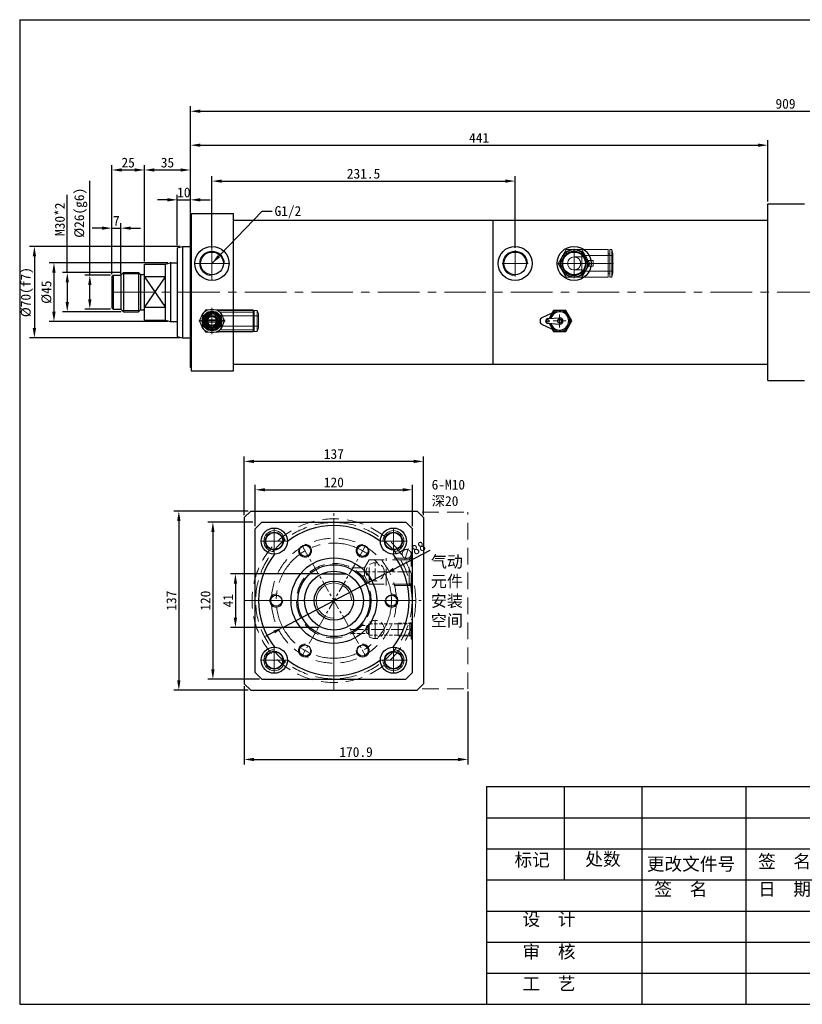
# Model space of a CAD drawing. Header units: millimetres. Extents: x 22960 to 25383, y 4541 to 5301.
# Tile 5 of 6: x 24274 to 24871, y 4541 to 5294. Entities that reach past the tile are written whole.
import ezdxf

# ---------------------------------------------------------------- set-up
doc = ezdxf.new("R2010")
doc.units = ezdxf.units.MM
doc.header["$MEASUREMENT"] = 0
doc.linetypes.add('CENTER', pattern=[50.8, 31.75, -6.35, 6.35, -6.35])
doc.linetypes.add('DASHED', pattern=[19.05, 12.7, -6.35])
doc.layers.get('Defpoints').update_dxf_attribs({"lineweight": 25})
for name, color, linetype, lineweight in [('图层1', 7, 'Continuous', 25), ('图层2', 3, 'CENTER', 13), ('图层3', 2, 'Continuous', 13), ('图层4', 1, 'Continuous', 30), ('图层5', 5, 'DASHED', 13), ('图层7', 4, 'Continuous', 13)]:
    doc.layers.add(name, color=color, linetype=linetype, lineweight=lineweight)
doc.dimstyles.new('ISO-25', dxfattribs={"dimscale": 2, "dimtxt": 2.5, "dimasz": 2.5, "dimexe": 1.25, "dimexo": 0.625, "dimtad": 1, "dimtxsty": 'Standard', "dimcen": 2.5, "dimadec": 0, "dimazin": 0, "dimtfac": 1, "dimtmove": 0, "dimatfit": 3, "dimfxl": 1, "dimarcsym": 0})

# ---------------------------------------------------------------- blocks, each defined once
blk = doc.blocks.new('*D2121')
at = {"layer": 'Defpoints', "color": 0}
for p in [(24388.75, 5107.91), (24299.83, 5062.91), (24388.75, 5062.91)]:
    blk.add_point(p, dxfattribs=at)
at = {"layer": '图层3', "color": 0, "lineweight": -2}
for p, q in [((24386.87, 5107.91), (24296.08, 5107.91)), ((24299.83, 5100.41), (24299.83, 5070.41)), ((24386.87, 5062.91), (24296.08, 5062.91))]:
    blk.add_line(p, q, dxfattribs=at)
at = {"layer": '图层3', "color": 0}
for points in [[(24301.08, 5100.41), (24298.58, 5100.41), (24299.83, 5107.91)], [(24298.58, 5070.41), (24301.08, 5070.41), (24299.83, 5062.91)]]:
    blk.add_solid(points, dxfattribs=at)
at = {"layer": '图层3', "color": 0, "insert": (24294.2, 5085.41), "char_height": 7.5, "attachment_point": 5, "rotation": 90}
blk.add_mtext('%%c45', dxfattribs=at)
blk = doc.blocks.new('*D2122')
at = {"layer": 'Defpoints', "color": 0}
for p in [(24398.02, 5120.41), (24284.9, 5050.41), (24398.02, 5050.41)]:
    blk.add_point(p, dxfattribs=at)
at = {"layer": '图层3', "color": 0, "lineweight": -2}
for p, q in [((24396.14, 5120.41), (24281.15, 5120.41)), ((24284.9, 5112.91), (24284.9, 5057.91)), ((24396.14, 5050.41), (24281.15, 5050.41))]:
    blk.add_line(p, q, dxfattribs=at)
at = {"layer": '图层3', "color": 0}
for points in [[(24286.15, 5112.91), (24283.65, 5112.91), (24284.9, 5120.41)], [(24283.65, 5057.91), (24286.15, 5057.91), (24284.9, 5050.41)]]:
    blk.add_solid(points, dxfattribs=at)
at = {"layer": '图层3', "color": 0, "insert": (24279.28, 5085.41), "char_height": 7.5, "attachment_point": 5, "rotation": 90}
blk.add_mtext('%%c70(f7)', dxfattribs=at)
blk = doc.blocks.new('*D2123')
at = {"layer": 'Defpoints', "color": 0}
for p in [(24353.02, 5100.41), (24310.01, 5070.41), (24353.02, 5070.41)]:
    blk.add_point(p, dxfattribs=at)
at = {"layer": '图层3', "color": 0, "lineweight": -2}
for p, q in [((24310.01, 5100.41), (24310.01, 5159.86)), ((24351.14, 5100.41), (24306.26, 5100.41)), ((24310.01, 5092.91), (24310.01, 5077.91)), ((24351.14, 5070.41), (24306.26, 5070.41))]:
    blk.add_line(p, q, dxfattribs=at)
at = {"layer": '图层3', "color": 0}
for points in [[(24311.26, 5092.91), (24308.76, 5092.91), (24310.01, 5100.41)], [(24308.76, 5077.91), (24311.26, 5077.91), (24310.01, 5070.41)]]:
    blk.add_solid(points, dxfattribs=at)
at = {"layer": '图层3', "color": 0, "insert": (24304.38, 5141.11), "char_height": 7.5, "attachment_point": 5, "rotation": 90}
blk.add_mtext('M30*2', dxfattribs=at)
blk = doc.blocks.new('*D2124')
at = {"layer": 'Defpoints', "color": 0}
for p in [(24369.02, 5178.78), (24369.02, 5106.91), (24344.02, 5097.41)]:
    blk.add_point(p, dxfattribs=at)
at = {"layer": '图层3', "color": 0, "lineweight": -2}
for p, q in [((24344.02, 5099.28), (24344.02, 5182.53)), ((24351.52, 5178.78), (24361.52, 5178.78)), ((24369.02, 5108.78), (24369.02, 5182.53))]:
    blk.add_line(p, q, dxfattribs=at)
at = {"layer": '图层3', "color": 0}
for points in [[(24351.52, 5180.03), (24351.52, 5177.53), (24344.02, 5178.78)], [(24361.52, 5177.53), (24361.52, 5180.03), (24369.02, 5178.78)]]:
    blk.add_solid(points, dxfattribs=at)
at = {"layer": '图层3', "color": 0, "insert": (24356.52, 5184.4), "char_height": 7.5, "attachment_point": 5}
blk.add_mtext('25', dxfattribs=at)
blk = doc.blocks.new('*D2125')
at = {"layer": 'Defpoints', "color": 0}
for p in [(24404.02, 5178.78), (24369.02, 5106.91), (24404.02, 5106.91)]:
    blk.add_point(p, dxfattribs=at)
at = {"layer": '图层3', "color": 0, "lineweight": -2}
for p, q in [((24369.02, 5108.78), (24369.02, 5182.53)), ((24376.52, 5178.78), (24396.52, 5178.78)), ((24404.02, 5108.78), (24404.02, 5182.53))]:
    blk.add_line(p, q, dxfattribs=at)
at = {"layer": '图层3', "color": 0}
for points in [[(24376.52, 5180.03), (24376.52, 5177.53), (24369.02, 5178.78)], [(24396.52, 5177.53), (24396.52, 5180.03), (24404.02, 5178.78)]]:
    blk.add_solid(points, dxfattribs=at)
at = {"layer": '图层3', "color": 0, "insert": (24386.52, 5184.4), "char_height": 7.5, "attachment_point": 5}
blk.add_mtext('35', dxfattribs=at)
blk = doc.blocks.new('*D2126')
at = {"layer": 'Defpoints', "color": 0}
for p in [(24404.02, 5155.97), (24394.02, 5119.33), (24404.02, 5120.41)]:
    blk.add_point(p, dxfattribs=at)
at = {"layer": '图层3', "color": 0, "lineweight": -2}
for p, q in [((24386.52, 5155.97), (24379.02, 5155.97)), ((24394.02, 5121.21), (24394.02, 5159.72)), ((24394.02, 5155.97), (24404.02, 5155.97)), ((24404.02, 5122.28), (24404.02, 5159.72)), ((24411.52, 5155.97), (24419.02, 5155.97))]:
    blk.add_line(p, q, dxfattribs=at)
at = {"layer": '图层3', "color": 0}
for points in [[(24386.52, 5154.72), (24386.52, 5157.22), (24394.02, 5155.97)], [(24411.52, 5157.22), (24411.52, 5154.72), (24404.02, 5155.97)]]:
    blk.add_solid(points, dxfattribs=at)
at = {"layer": '图层3', "color": 0, "insert": (24399.02, 5161.59), "char_height": 7.5, "attachment_point": 5}
blk.add_mtext('10', dxfattribs=at)
blk = doc.blocks.new('*D2127')
at = {"layer": 'Defpoints', "color": 0}
for p in [(25313.02, 5223.7), (24404.02, 5155.97), (25313.02, 5152.91)]:
    blk.add_point(p, dxfattribs=at)
at = {"layer": '图层3', "color": 0, "lineweight": -2}
for p, q in [((24404.02, 5157.84), (24404.02, 5227.45)), ((24411.52, 5223.7), (25305.52, 5223.7)), ((25313.02, 5154.78), (25313.02, 5227.45))]:
    blk.add_line(p, q, dxfattribs=at)
at = {"layer": '图层3', "color": 0}
for points in [[(24411.52, 5224.95), (24411.52, 5222.45), (24404.02, 5223.7)], [(25305.52, 5222.45), (25305.52, 5224.95), (25313.02, 5223.7)]]:
    blk.add_solid(points, dxfattribs=at)
at = {"layer": '图层3', "color": 0, "insert": (24858.52, 5229.33), "char_height": 7.5, "attachment_point": 5}
blk.add_mtext('909', dxfattribs=at)
blk = doc.blocks.new('*D2128')
at = {"layer": 'Defpoints', "color": 0}
for p in [(24652.02, 5170.29), (24420.52, 5117.41), (24652.02, 5117.41)]:
    blk.add_point(p, dxfattribs=at)
at = {"layer": '图层3', "color": 0, "lineweight": -2}
for p, q in [((24420.52, 5119.28), (24420.52, 5174.04)), ((24428.02, 5170.29), (24644.52, 5170.29)), ((24652.02, 5119.28), (24652.02, 5174.04))]:
    blk.add_line(p, q, dxfattribs=at)
at = {"layer": '图层3', "color": 0}
for points in [[(24428.02, 5171.54), (24428.02, 5169.04), (24420.52, 5170.29)], [(24644.52, 5169.04), (24644.52, 5171.54), (24652.02, 5170.29)]]:
    blk.add_solid(points, dxfattribs=at)
at = {"layer": '图层3', "color": 0, "insert": (24536.27, 5175.92), "char_height": 7.5, "attachment_point": 5}
blk.add_mtext('231.5', dxfattribs=at)
blk = doc.blocks.new('*D2129')
at = {"layer": 'Defpoints', "color": 0}
for p in [(24845.02, 5197.73), (24404.02, 5155.97), (24845.02, 5152.91)]:
    blk.add_point(p, dxfattribs=at)
at = {"layer": '图层3', "color": 0, "lineweight": -2}
for p, q in [((24404.02, 5157.84), (24404.02, 5201.48)), ((24845.02, 5154.78), (24845.02, 5201.48)), ((24411.52, 5197.73), (24837.52, 5197.73))]:
    blk.add_line(p, q, dxfattribs=at)
at = {"layer": '图层3', "color": 0}
for points in [[(24411.52, 5198.98), (24411.52, 5196.48), (24404.02, 5197.73)], [(24837.52, 5196.48), (24837.52, 5198.98), (24845.02, 5197.73)]]:
    blk.add_solid(points, dxfattribs=at)
at = {"layer": '图层3', "color": 0, "insert": (24624.52, 5203.35), "char_height": 7.5, "attachment_point": 5}
blk.add_mtext('441', dxfattribs=at)
blk = doc.blocks.new('*D2130')
at = {"layer": 'Defpoints', "color": 0}
for p in [(24327.21, 5098.41), (24345.02, 5098.41), (24345.02, 5072.41)]:
    blk.add_point(p, dxfattribs=at)
at = {"layer": '图层3', "color": 0, "lineweight": -2}
for p, q in [((24327.21, 5098.41), (24327.21, 5170.45)), ((24343.14, 5098.41), (24323.46, 5098.41)), ((24327.21, 5079.91), (24327.21, 5090.91)), ((24343.14, 5072.41), (24323.46, 5072.41))]:
    blk.add_line(p, q, dxfattribs=at)
at = {"layer": '图层3', "color": 0}
for points in [[(24328.46, 5090.91), (24325.96, 5090.91), (24327.21, 5098.41)], [(24325.96, 5079.91), (24328.46, 5079.91), (24327.21, 5072.41)]]:
    blk.add_solid(points, dxfattribs=at)
at = {"layer": '图层3', "color": 0, "insert": (24320.34, 5146.08), "char_height": 7.5, "attachment_point": 5, "rotation": 90}
blk.add_mtext('%%c26(g6)', dxfattribs=at)
blk = doc.blocks.new('*D2131')
at = {"layer": 'Defpoints', "color": 0}
for p in [(24351.02, 5134.34), (24344.02, 5097.41), (24351.02, 5097.41)]:
    blk.add_point(p, dxfattribs=at)
at = {"layer": '图层3', "color": 0, "lineweight": -2}
for p, q in [((24336.52, 5134.34), (24329.02, 5134.34)), ((24344.02, 5099.28), (24344.02, 5138.09)), ((24344.02, 5134.34), (24351.02, 5134.34)), ((24351.02, 5099.28), (24351.02, 5138.09)), ((24358.52, 5134.34), (24366.02, 5134.34))]:
    blk.add_line(p, q, dxfattribs=at)
at = {"layer": '图层3', "color": 0}
for points in [[(24336.52, 5133.09), (24336.52, 5135.59), (24344.02, 5134.34)], [(24358.52, 5135.59), (24358.52, 5133.09), (24351.02, 5134.34)]]:
    blk.add_solid(points, dxfattribs=at)
at = {"layer": '图层3', "color": 0, "insert": (24347.52, 5139.97), "char_height": 7.5, "attachment_point": 5}
blk.add_mtext('7', dxfattribs=at)
blk = doc.blocks.new('*D2132')
at = {"layer": 'Defpoints', "color": 0}
for p in [(24552.56, 4870.12), (24474.64, 4829.23)]:
    blk.add_point(p, dxfattribs=at)
at = {"layer": '图层3', "color": 0, "lineweight": -2}
for p, q in [((24586.87, 4888.13), (24559.2, 4873.61)), ((24474.64, 4829.23), (24552.56, 4870.12)), ((24468, 4825.74), (24461.36, 4822.26))]:
    blk.add_line(p, q, dxfattribs=at)
at = {"layer": '图层3', "color": 0}
for points in [[(24558.62, 4874.71), (24559.78, 4872.5), (24552.56, 4870.12)], [(24468.58, 4824.63), (24467.42, 4826.85), (24474.64, 4829.23)]]:
    blk.add_solid(points, dxfattribs=at)
at = {"layer": '图层3', "color": 0, "insert": (24573.74, 4887.59), "char_height": 7.5, "attachment_point": 5, "rotation": 27.69223}
blk.add_mtext('∅88', dxfattribs=at)
blk = doc.blocks.new('*D2133')
at = {"layer": 'Defpoints', "color": 0}
for p in [(24504.33, 4870.17), (24438.41, 4829.17), (24504.33, 4829.17)]:
    blk.add_point(p, dxfattribs=at)
at = {"layer": '图层3', "color": 0, "lineweight": -2}
for p, q in [((24502.45, 4870.17), (24434.66, 4870.17)), ((24438.41, 4862.67), (24438.41, 4836.67)), ((24502.45, 4829.17), (24434.66, 4829.17))]:
    blk.add_line(p, q, dxfattribs=at)
at = {"layer": '图层3', "color": 0}
for points in [[(24439.66, 4862.67), (24437.16, 4862.67), (24438.41, 4870.17)], [(24437.16, 4836.67), (24439.66, 4836.67), (24438.41, 4829.17)]]:
    blk.add_solid(points, dxfattribs=at)
at = {"layer": '图层3', "color": 0, "insert": (24432.79, 4849.67), "char_height": 7.5, "attachment_point": 5, "rotation": 90}
blk.add_mtext('41', dxfattribs=at)
blk = doc.blocks.new('*D2134')
at = {"layer": 'Defpoints', "color": 0}
for p in [(24453.6, 4909.67), (24421.21, 4789.67), (24458.6, 4789.67)]:
    blk.add_point(p, dxfattribs=at)
at = {"layer": '图层3', "color": 0, "lineweight": -2}
for p, q in [((24451.72, 4909.67), (24417.46, 4909.67)), ((24421.21, 4902.17), (24421.21, 4797.17)), ((24456.72, 4789.67), (24417.46, 4789.67))]:
    blk.add_line(p, q, dxfattribs=at)
at = {"layer": '图层3', "color": 0}
for points in [[(24422.46, 4902.17), (24419.96, 4902.17), (24421.21, 4909.67)], [(24419.96, 4797.17), (24422.46, 4797.17), (24421.21, 4789.67)]]:
    blk.add_solid(points, dxfattribs=at)
at = {"layer": '图层3', "color": 0, "insert": (24415.58, 4849.67), "char_height": 7.5, "attachment_point": 5, "rotation": 90}
blk.add_mtext('120', dxfattribs=at)
blk = doc.blocks.new('*D2135')
at = {"layer": 'Defpoints', "color": 0}
for p in [(24573.6, 4934.4), (24453.6, 4904.67), (24573.6, 4904.67)]:
    blk.add_point(p, dxfattribs=at)
at = {"layer": '图层3', "color": 0, "lineweight": -2}
for p, q in [((24453.6, 4906.55), (24453.6, 4938.15)), ((24573.6, 4906.55), (24573.6, 4938.15)), ((24461.1, 4934.4), (24566.1, 4934.4))]:
    blk.add_line(p, q, dxfattribs=at)
at = {"layer": '图层3', "color": 0}
for points in [[(24461.1, 4935.65), (24461.1, 4933.15), (24453.6, 4934.4)], [(24566.1, 4933.15), (24566.1, 4935.65), (24573.6, 4934.4)]]:
    blk.add_solid(points, dxfattribs=at)
at = {"layer": '图层3', "color": 0, "insert": (24513.6, 4940.03), "char_height": 7.5, "attachment_point": 5}
blk.add_mtext('120', dxfattribs=at)
blk = doc.blocks.new('*D2136')
at = {"layer": 'Defpoints', "color": 0}
for p in [(24445.1, 4786.17), (24616, 4782.17), (24616, 4728.34)]:
    blk.add_point(p, dxfattribs=at)
at = {"layer": '图层3', "color": 0, "lineweight": -2}
for p, q in [((24445.1, 4784.3), (24445.1, 4724.59)), ((24616, 4780.3), (24616, 4724.59)), ((24452.6, 4728.34), (24608.5, 4728.34))]:
    blk.add_line(p, q, dxfattribs=at)
at = {"layer": '图层3', "color": 0}
for points in [[(24452.6, 4729.59), (24452.6, 4727.09), (24445.1, 4728.34)], [(24608.5, 4727.09), (24608.5, 4729.59), (24616, 4728.34)]]:
    blk.add_solid(points, dxfattribs=at)
at = {"layer": '图层3', "color": 0, "insert": (24530.55, 4733.97), "char_height": 7.5, "attachment_point": 5}
blk.add_mtext('170.9', dxfattribs=at)
blk = doc.blocks.new('*D2137')
at = {"layer": 'Defpoints', "color": 0}
for p in [(24445.1, 4956.07), (24445.1, 4913.17), (24582.1, 4913.17)]:
    blk.add_point(p, dxfattribs=at)
at = {"layer": '图层3', "color": 0, "lineweight": -2}
for p, q in [((24445.1, 4915.05), (24445.1, 4959.82)), ((24582.1, 4915.05), (24582.1, 4959.82)), ((24574.6, 4956.07), (24452.6, 4956.07))]:
    blk.add_line(p, q, dxfattribs=at)
at = {"layer": '图层3', "color": 0}
for points in [[(24452.6, 4957.32), (24452.6, 4954.82), (24445.1, 4956.07)], [(24574.6, 4954.82), (24574.6, 4957.32), (24582.1, 4956.07)]]:
    blk.add_solid(points, dxfattribs=at)
at = {"layer": '图层3', "color": 0, "insert": (24513.6, 4961.7), "char_height": 7.5, "attachment_point": 5}
blk.add_mtext('137', dxfattribs=at)
blk = doc.blocks.new('*D2138')
at = {"layer": 'Defpoints', "color": 0}
for p in [(24450.1, 4918.17), (24395.19, 4781.17), (24450.1, 4781.17)]:
    blk.add_point(p, dxfattribs=at)
at = {"layer": '图层3', "color": 0, "lineweight": -2}
for p, q in [((24448.22, 4918.17), (24391.44, 4918.17)), ((24395.19, 4910.67), (24395.19, 4788.67)), ((24448.22, 4781.17), (24391.44, 4781.17))]:
    blk.add_line(p, q, dxfattribs=at)
at = {"layer": '图层3', "color": 0}
for points in [[(24396.44, 4910.67), (24393.94, 4910.67), (24395.19, 4918.17)], [(24393.94, 4788.67), (24396.44, 4788.67), (24395.19, 4781.17)]]:
    blk.add_solid(points, dxfattribs=at)
at = {"layer": '图层3', "color": 0, "insert": (24389.56, 4849.67), "char_height": 7.5, "attachment_point": 5, "rotation": 90}
blk.add_mtext('137', dxfattribs=at)

msp = doc.modelspace()

# ---------------------------------------------------------------- linework, layer by layer
at = {"layer": '图层1'}
for p, q in [((24845.018, 5017.906), (24845.018, 5152.906)), ((24845.018, 5152.906), (24873.018, 5152.906)), ((24404.018, 5027.906), (24404.018, 5142.906)), ((24404.518, 5142.906), (24404.018, 5142.906)), ((24404.018, 5030.406), (24404.018, 5140.406)), ((24404.518, 5145.406), (24437.018, 5145.406)), ((24404.518, 5145.406), (24404.518, 5025.406)), ((24437.018, 5030.406), (24437.018, 5145.406)), ((24437.018, 5140.406), (24635.018, 5140.406)), ((24635.018, 5140.406), (24635.018, 5030.406)), ((24635.018, 5140.406), (24845.018, 5140.406)), ((24394.018, 5119.334), (24398.018, 5120.406)), ((24394.018, 5119.334), (24398.018, 5120.406)), ((24394.018, 5119.334), (24394.018, 5051.478)), ((24394.018, 5119.334), (24394.018, 5051.478)), ((24398.018, 5120.406), (24398.018, 5050.406)), ((24398.018, 5120.406), (24398.018, 5050.406)), ((24398.018, 5120.406), (24404.018, 5120.406)), ((24398.018, 5120.406), (24404.018, 5120.406)), ((24369.018, 5063.906), (24369.018, 5106.906)), ((24369.018, 5106.906), (24385.018, 5106.906)), ((24385.018, 5106.906), (24388.496, 5107.838)), ((24385.018, 5063.906), (24385.018, 5106.906)), ((24388.75, 5107.906), (24394.018, 5107.906)), ((24388.75, 5107.906), (24388.75, 5062.906)), ((24345.018, 5098.406), (24344.018, 5097.406)), ((24344.018, 5097.406), (24344.018, 5073.406)), ((24345.018, 5098.406), (24345.018, 5072.406)), ((24345.018, 5098.406), (24351.018, 5098.406)), ((24353.018, 5100.406), (24351.018, 5098.406)), ((24351.018, 5098.406), (24351.018, 5072.406)), ((24353.018, 5100.406), (24353.018, 5070.406)), ((24353.018, 5100.406), (24364.518, 5100.406)), ((24364.518, 5100.406), (24364.518, 5070.406)), ((24364.518, 5100.406), (24365.725, 5099.199)), ((24366.018, 5098.906), (24366.018, 5071.816)), ((24366.432, 5098.906), (24368.018, 5098.906)), ((24369.018, 5073.648), (24385.018, 5097.164)), ((24369.018, 5097.164), (24385.018, 5073.648)), ((24385.018, 5097.164), (24369.018, 5097.164)), ((24344.018, 5073.406), (24345.018, 5072.406)), ((24345.018, 5072.406), (24351.018, 5072.406)), ((24351.018, 5072.406), (24353.018, 5070.406)), ((24364.518, 5070.406), (24365.725, 5071.613)), ((24366.432, 5071.906), (24368.018, 5071.906)), ((24385.018, 5073.648), (24369.018, 5073.648)), ((24681.399, 5071.406), (24680.365, 5069.615)), ((24690.637, 5071.406), (24681.399, 5071.406)), ((24695.256, 5063.406), (24690.637, 5071.406)), ((24353.018, 5070.406), (24364.518, 5070.406)), ((24369.018, 5063.906), (24385.018, 5063.906)), ((24385.018, 5063.906), (24388.496, 5062.974)), ((24672.768, 5066.133), (24682.685, 5070.678)), ((24676.878, 5065.2), (24685.823, 5065.898)), ((24388.75, 5062.906), (24394.018, 5062.906)), ((24672.768, 5060.679), (24682.685, 5056.133)), ((24676.878, 5061.611), (24685.823, 5060.913)), ((24680.365, 5057.196), (24681.399, 5055.406)), ((24690.637, 5055.406), (24695.256, 5063.406)), ((24394.018, 5051.478), (24398.018, 5050.406)), ((24394.018, 5051.478), (24398.018, 5050.406)), ((24398.018, 5050.406), (24404.018, 5050.406)), ((24398.018, 5050.406), (24404.018, 5050.406)), ((24681.399, 5055.406), (24690.637, 5055.406)), ((24845.018, 5030.406), (24845.018, 5045.406)), ((24437.018, 5025.406), (24437.018, 5035.406)), ((24404.518, 5027.906), (24404.018, 5027.906)), ((24437.018, 5030.406), (24635.018, 5030.406)), ((24635.018, 5030.406), (24845.018, 5030.406)), ((24404.518, 5025.406), (24437.018, 5025.406)), ((24845.018, 5017.906), (24873.018, 5017.906)), ((24450.099, 4918.174), (24445.099, 4913.174)), ((24445.099, 4913.174), (24445.099, 4786.174)), ((24450.099, 4918.174), (24577.099, 4918.174)), ((24582.099, 4913.174), (24577.099, 4918.174)), ((24582.099, 4913.174), (24582.099, 4786.174)), ((24458.599, 4909.674), (24453.599, 4904.674)), ((24458.599, 4909.674), (24568.599, 4909.674)), ((24573.599, 4904.674), (24568.599, 4909.674)), ((24453.599, 4794.674), (24453.599, 4904.674)), ((24573.599, 4794.674), (24573.599, 4904.674)), ((24504.326, 4870.174), (24522.873, 4870.174)), ((24453.599, 4794.674), (24458.599, 4789.674)), ((24573.599, 4794.674), (24568.599, 4789.674)), ((24450.099, 4781.174), (24445.099, 4786.174)), ((24458.599, 4789.674), (24568.599, 4789.674)), ((24582.099, 4786.174), (24577.099, 4781.174)), ((24450.099, 4781.174), (24577.099, 4781.174)), ((24689.502, 4707.548), (24689.502, 4636.268)), ((24748.902, 4707.548), (24748.902, 4541.228)), ((24828.102, 4707.548), (24828.102, 4541.228)), ((24630.102, 4683.788), (24986.502, 4683.788)), ((24630.102, 4660.028), (25382.502, 4660.028)), ((24630.102, 4636.268), (25382.502, 4636.268)), ((24630.102, 4612.508), (24986.502, 4612.508)), ((24630.102, 4588.748), (24986.502, 4588.748)), ((24630.102, 4564.988), (24986.502, 4564.988))]:
    msp.add_line(p, q, dxfattribs=at)
for centre, radius in [((24420.518, 5107.406), 13), ((24652.018, 5107.406), 13), ((24697.018, 5107.406), 13), ((24420.518, 5107.406), 8.67), ((24652.018, 5107.406), 8.67), ((24697.018, 5107.406), 8.67), ((24420.518, 5063.406), 7.5), ((24420.518, 5063.406), 4.25), ((24677.018, 5063.406), 1), ((24686.018, 5063.406), 1.5), ((24468.099, 4895.174), 10), ((24468.099, 4895.174), 6.8), ((24468.099, 4895.174), 6.5), ((24559.099, 4895.174), 10), ((24559.099, 4895.174), 6.8), ((24559.099, 4895.174), 6.5), ((24491.599, 4887.779), 4.3), ((24535.599, 4887.779), 4.3), ((24513.599, 4849.674), 32.691), ((24513.599, 4849.674), 27.5), ((24513.599, 4849.674), 27.5), ((24513.599, 4849.674), 22.5), ((24513.599, 4849.674), 15), ((24469.599, 4849.674), 4.3), ((24557.599, 4849.674), 4.3), ((24491.599, 4811.569), 4.3), ((24535.599, 4811.569), 4.3), ((24468.099, 4804.174), 10), ((24468.099, 4804.174), 6.8), ((24468.099, 4804.174), 6.5), ((24559.099, 4804.174), 10), ((24559.099, 4804.174), 6.8), ((24559.099, 4804.174), 6.5)]:
    msp.add_circle(centre, radius, dxfattribs=at)
for centre, radius, start, end in [((24389.013, 5105.906), 2, 90, 105), ((24366.432, 5099.906), 1, 225, 270), ((24368.018, 5099.906), 1, 270, 0), ((24366.432, 5070.906), 1, 90, 135), ((24368.018, 5070.906), 1, 0, 90), ((24686.018, 5063.406), 8, 193.749113, 166.250887), ((24674.018, 5063.406), 3, 114.624318, 245.375682), ((24677.018, 5063.406), 1.8, 94.460844, 265.539156), ((24686.018, 5063.406), 7, 196.463989, 163.536011), ((24686.018, 5063.406), 2.5, 265.539156, 94.460844), ((24389.013, 5064.906), 2, 255, 270), ((24513.599, 4849.674), 57.5, 51.869494, 128.130506), ((24513.599, 4849.674), 57.5, 141.869494, 218.130506), ((24513.599, 4849.674), 57.5, 321.869494, 38.130506), ((24513.599, 4849.674), 57.5, 231.869494, 308.130506)]:
    msp.add_arc(centre, radius, start, end, dxfattribs=at)
at = {"layer": '图层2'}
for p, q in [((24420.518, 5094.406), (24420.518, 5120.406)), ((24652.018, 5097.406), (24652.018, 5117.406)), ((24697.018, 5097.406), (24697.018, 5117.406)), ((24407.518, 5107.406), (24433.518, 5107.406)), ((24642.018, 5107.406), (24662.018, 5107.406)), ((24687.018, 5107.406), (24707.018, 5107.406)), ((24344.018, 5085.406), (25313.018, 5085.406)), ((24420.518, 5073.406), (24420.518, 5053.406)), ((24686.018, 5058.406), (24686.018, 5068.406)), ((24410.518, 5063.406), (24430.518, 5063.406)), ((24681.018, 5063.406), (24691.018, 5063.406)), ((24545.099, 4820.674), (24545.099, 4834.674))]:
    msp.add_line(p, q, dxfattribs=at)
at = {"layer": '图层2', "ltscale": 0.3}
for p, q in [((24513.599, 4781.174), (24513.599, 4918.174)), ((24513.599, 4789.674), (24513.599, 4909.674)), ((24468.099, 4885.174), (24468.099, 4905.174)), ((24468.099, 4887.174), (24468.099, 4903.174)), ((24559.099, 4885.174), (24559.099, 4905.174)), ((24559.099, 4887.174), (24559.099, 4903.174)), ((24478.099, 4895.174), (24458.099, 4895.174)), ((24460.099, 4895.174), (24476.099, 4895.174)), ((24489.587, 4891.264), (24537.611, 4808.084)), ((24537.611, 4891.264), (24489.587, 4808.084)), ((24569.099, 4895.174), (24549.099, 4895.174)), ((24551.099, 4895.174), (24567.099, 4895.174)), ((24545.099, 4864.674), (24545.099, 4878.674)), ((24531.717, 4871.674), (24573.599, 4871.674)), ((24445.099, 4849.674), (24582.099, 4849.674)), ((24453.599, 4849.674), (24573.599, 4849.674)), ((24526.797, 4827.674), (24573.599, 4827.674)), ((24468.099, 4794.174), (24468.099, 4814.174)), ((24468.099, 4796.174), (24468.099, 4812.174)), ((24559.099, 4794.174), (24559.099, 4814.174)), ((24559.099, 4796.174), (24559.099, 4812.174)), ((24478.099, 4804.174), (24458.099, 4804.174)), ((24460.099, 4804.174), (24476.099, 4804.174)), ((24569.099, 4804.174), (24549.099, 4804.174)), ((24551.099, 4804.174), (24567.099, 4804.174))]:
    msp.add_line(p, q, dxfattribs=at)
at = {"layer": '图层2'}
msp.add_circle((24513.599, 4849.674), 44, dxfattribs=at)
at = {"layer": '图层4'}
for p, q in [((24273.702, 5293.628), (25382.502, 5293.628)), ((24273.702, 5293.628), (24273.702, 4541.228)), ((24630.102, 4707.548), (25382.502, 4707.548)), ((24630.102, 4707.548), (24630.102, 4541.228)), ((24273.702, 4541.228), (25382.502, 4541.228)), ((24630.102, 4541.228), (25382.502, 4541.228))]:
    msp.add_line(p, q, dxfattribs=at)
at = {"layer": '图层5'}
for p, q in [((24581.099, 4917.174), (24616.003, 4917.174)), ((24616.003, 4782.174), (24616.003, 4917.174)), ((24572.599, 4856.674), (24572.599, 4886.674)), ((24573.599, 4886.674), (24572.599, 4886.674)), ((24540.599, 4880.974), (24536.962, 4874.674)), ((24540.599, 4862.374), (24540.599, 4880.974)), ((24571.099, 4880.974), (24540.599, 4880.974)), ((24553.599, 4861.174), (24553.599, 4882.174)), ((24572.299, 4882.174), (24553.599, 4882.174)), ((24571.099, 4880.974), (24572.599, 4882.474)), ((24571.099, 4862.374), (24571.099, 4880.974)), ((24536.962, 4874.674), (24527.283, 4874.674)), ((24536.962, 4871.674), (24531.717, 4871.674)), ((24536.962, 4868.674), (24534.842, 4868.674)), ((24536.962, 4874.674), (24536.962, 4868.674)), ((24540.599, 4862.374), (24536.962, 4868.674)), ((24571.099, 4862.374), (24540.599, 4862.374)), ((24572.299, 4861.174), (24553.599, 4861.174)), ((24571.099, 4862.374), (24572.599, 4860.874)), ((24573.599, 4856.674), (24572.599, 4856.674)), ((24540.599, 4831.924), (24539.878, 4830.674)), ((24539.878, 4830.674), (24539.878, 4824.674)), ((24540.599, 4823.424), (24540.599, 4831.924)), ((24562.599, 4822.774), (24562.599, 4832.574)), ((24571.599, 4831.924), (24572.599, 4832.924)), ((24571.599, 4823.424), (24571.599, 4831.924)), ((24572.599, 4820.174), (24572.599, 4835.174)), ((24572.599, 4835.174), (24573.599, 4835.174)), ((24540.599, 4823.424), (24539.878, 4824.674)), ((24571.599, 4823.424), (24572.599, 4822.424)), ((24572.599, 4820.174), (24573.599, 4820.174)), ((24581.099, 4782.174), (24616.003, 4782.174))]:
    msp.add_line(p, q, dxfattribs=at)
at = {"layer": '图层5', "ltscale": 0.2}
for p, q in [((24534.842, 4830.674), (24539.878, 4830.674)), ((24540.599, 4831.924), (24571.599, 4831.924)), ((24562.599, 4832.574), (24572.249, 4832.574)), ((24527.283, 4824.674), (24539.878, 4824.674)), ((24540.599, 4823.424), (24571.599, 4823.424)), ((24562.599, 4822.774), (24572.249, 4822.774))]:
    msp.add_line(p, q, dxfattribs=at)
at = {"layer": '图层5'}
for radius in [62.5, 59.7, 47.7, 28.5]:
    msp.add_circle((24513.599, 4849.674), radius, dxfattribs=at)
at = {"layer": '图层5', "ltscale": 0.5}
for centre in [(24545.099, 4871.674), (24545.099, 4827.674)]:
    msp.add_circle(centre, 7, dxfattribs=at)
at = {"layer": '图层7'}
for p, q in [((24690.956, 5117.906), (24684.894, 5107.406)), ((24723.018, 5117.906), (24690.956, 5117.906)), ((24697.018, 5096.158), (24697.018, 5118.654)), ((24697.018, 5096.906), (24697.018, 5117.906)), ((24709.142, 5107.406), (24703.08, 5117.906)), ((24723.018, 5096.906), (24723.018, 5117.906)), ((24724.33, 5096.906), (24724.33, 5117.906)), ((24725.962, 5117.906), (24724.33, 5117.906)), ((24725.962, 5096.906), (24725.962, 5117.906)), ((24726.518, 5114.756), (24725.962, 5117.906)), ((24703.018, 5112.406), (24697.018, 5112.406)), ((24703.018, 5101.406), (24703.018, 5113.406)), ((24726.518, 5113.406), (24703.018, 5113.406)), ((24711.718, 5109.506), (24707.306, 5109.506)), ((24711.718, 5105.306), (24711.718, 5109.506)), ((24724.33, 5114.756), (24723.018, 5114.756)), ((24726.518, 5100.056), (24726.518, 5114.756)), ((24684.894, 5107.406), (24690.956, 5096.906)), ((24685.77, 5107.406), (24727.076, 5107.406)), ((24697.018, 5102.406), (24703.018, 5102.406)), ((24703.018, 5101.406), (24726.518, 5101.406)), ((24709.142, 5107.406), (24703.08, 5096.906)), ((24707.306, 5105.306), (24711.718, 5105.306)), ((24352.018, 5099.406), (24365.518, 5099.406)), ((24690.956, 5096.906), (24723.018, 5096.906)), ((24723.018, 5100.056), (24724.33, 5100.056)), ((24724.33, 5096.906), (24725.962, 5096.906)), ((24725.962, 5096.906), (24726.518, 5100.056)), ((24352.018, 5071.406), (24365.518, 5071.406)), ((24415.61, 5071.906), (24410.703, 5063.406)), ((24425.425, 5071.906), (24415.61, 5071.906)), ((24420.518, 5073.192), (24420.518, 5053.62)), ((24423.607, 5071.806), (24425.483, 5071.806)), ((24424.492, 5071.425), (24425.703, 5071.425)), ((24430.333, 5063.406), (24425.425, 5071.906)), ((24425.483, 5071.806), (24451.918, 5071.806)), ((24425.703, 5071.425), (24451.918, 5071.425)), ((24451.918, 5055.006), (24451.918, 5071.806)), ((24452.818, 5055.406), (24452.818, 5071.406)), ((24455.031, 5071.406), (24452.818, 5071.406)), ((24455.031, 5055.406), (24455.031, 5071.406)), ((24455.918, 5068.739), (24455.031, 5071.406)), ((24415.216, 5064.256), (24425.82, 5064.256)), ((24455.918, 5067.406), (24420.518, 5067.406)), ((24420.518, 5066.695), (24420.518, 5067.406)), ((24426.401, 5070.151), (24451.918, 5070.151)), ((24426.439, 5070.151), (24451.918, 5070.151)), ((24452.818, 5068.739), (24451.918, 5068.739)), ((24455.918, 5058.073), (24455.918, 5068.739)), ((24410.703, 5063.406), (24415.61, 5054.906)), ((24425.82, 5062.556), (24415.216, 5062.556)), ((24420.518, 5059.406), (24420.518, 5060.117)), ((24420.518, 5059.406), (24455.918, 5059.406)), ((24425.425, 5054.906), (24430.333, 5063.406)), ((24426.401, 5056.661), (24451.918, 5056.661)), ((24426.439, 5056.661), (24451.918, 5056.661)), ((24451.918, 5058.073), (24452.818, 5058.073)), ((24455.031, 5055.406), (24455.918, 5058.073)), ((24415.61, 5054.906), (24425.425, 5054.906)), ((24423.607, 5055.006), (24425.483, 5055.006)), ((24424.492, 5055.386), (24425.703, 5055.386)), ((24425.483, 5055.006), (24451.918, 5055.006)), ((24425.703, 5055.386), (24451.918, 5055.386)), ((24452.818, 5055.406), (24455.031, 5055.406))]:
    msp.add_line(p, q, dxfattribs=at)
for points in [[(24697.018, 5117.906), (24697.417, 5117.898), (24698.214, 5117.838), (24699.003, 5117.717), (24699.394, 5117.634), (24699.781, 5117.536), (24700.543, 5117.297), (24701.284, 5117), (24702.001, 5116.648), (24702.689, 5116.242), (24703.345, 5115.786), (24703.659, 5115.539), (24703.963, 5115.281), (24704.306, 5114.965), (24704.401, 5114.872), (24704.495, 5114.778), (24704.542, 5114.73), (24704.588, 5114.682), (24704.68, 5114.586), (24704.77, 5114.488), (24704.859, 5114.389), (24704.947, 5114.289), (24705.034, 5114.188), (24705.077, 5114.137), (24705.119, 5114.086), (24705.203, 5113.983), (24705.286, 5113.878), (24705.367, 5113.773), (24705.447, 5113.666), (24705.526, 5113.559), (24705.565, 5113.505), (24705.603, 5113.451), (24705.679, 5113.341), (24705.754, 5113.231), (24705.827, 5113.12), (24705.899, 5113.008), (24705.969, 5112.895), (24706.004, 5112.838), (24706.038, 5112.781), (24706.105, 5112.666), (24706.171, 5112.55), (24706.236, 5112.434), (24706.299, 5112.316), (24706.36, 5112.198), (24706.391, 5112.139), (24706.42, 5112.08), (24706.479, 5111.96), (24706.536, 5111.84), (24706.564, 5111.779), (24706.591, 5111.719), (24706.645, 5111.597), (24706.698, 5111.474), (24706.723, 5111.413), (24706.748, 5111.351), (24706.798, 5111.228), (24706.845, 5111.103), (24706.891, 5110.978), (24706.936, 5110.853), (24706.979, 5110.727), (24707, 5110.664), (24707.02, 5110.6), (24707.06, 5110.473), (24707.098, 5110.346), (24707.134, 5110.218), (24707.169, 5110.089), (24707.202, 5109.96), (24707.218, 5109.896), (24707.234, 5109.831), (24707.264, 5109.701), (24707.292, 5109.571), (24707.306, 5109.506)], [(24697.018, 5112.406), (24697.091, 5112.405), (24697.236, 5112.401), (24697.381, 5112.393), (24697.454, 5112.387), (24697.526, 5112.38), (24697.671, 5112.363), (24697.814, 5112.342), (24697.958, 5112.317), (24698.1, 5112.287), (24698.242, 5112.254), (24698.312, 5112.236), (24698.382, 5112.216), (24698.521, 5112.174), (24698.659, 5112.129), (24698.796, 5112.079), (24698.931, 5112.025), (24699.065, 5111.968), (24699.131, 5111.937), (24699.197, 5111.906), (24699.327, 5111.841), (24699.455, 5111.772), (24699.518, 5111.736), (24699.581, 5111.699), (24699.704, 5111.623), (24699.826, 5111.543), (24699.886, 5111.502), (24699.945, 5111.46), (24700.062, 5111.373), (24700.176, 5111.282), (24700.287, 5111.189), (24700.396, 5111.092), (24700.502, 5110.992), (24700.553, 5110.941), (24700.604, 5110.89), (24700.704, 5110.784), (24700.801, 5110.675), (24700.894, 5110.564), (24700.985, 5110.45), (24701.072, 5110.333), (24701.114, 5110.274), (24701.155, 5110.214), (24701.235, 5110.092), (24701.311, 5109.969), (24701.384, 5109.843), (24701.453, 5109.715), (24701.518, 5109.585), (24701.549, 5109.519), (24701.58, 5109.453), (24701.637, 5109.319), (24701.691, 5109.184), (24701.741, 5109.047), (24701.786, 5108.909), (24701.828, 5108.77), (24701.848, 5108.7), (24701.866, 5108.63), (24701.899, 5108.488), (24701.929, 5108.346), (24701.954, 5108.202), (24701.975, 5108.059), (24701.992, 5107.914), (24701.999, 5107.842), (24702.005, 5107.769), (24702.013, 5107.624), (24702.017, 5107.479), (24702.018, 5107.406), (24702.017, 5107.333), (24702.013, 5107.188), (24702.005, 5107.043), (24701.999, 5106.97), (24701.992, 5106.898), (24701.975, 5106.753), (24701.954, 5106.609), (24701.929, 5106.466), (24701.899, 5106.324), (24701.866, 5106.182), (24701.848, 5106.112), (24701.828, 5106.042), (24701.786, 5105.902), (24701.741, 5105.764), (24701.691, 5105.628), (24701.637, 5105.492), (24701.58, 5105.359), (24701.549, 5105.293), (24701.518, 5105.227), (24701.453, 5105.097), (24701.384, 5104.969), (24701.311, 5104.843), (24701.235, 5104.719), (24701.155, 5104.598), (24701.114, 5104.538), (24701.072, 5104.479), (24700.985, 5104.362), (24700.894, 5104.248), (24700.801, 5104.137), (24700.704, 5104.028), (24700.604, 5103.922), (24700.553, 5103.87), (24700.502, 5103.819), (24700.396, 5103.72), (24700.287, 5103.623), (24700.176, 5103.529), (24700.062, 5103.439), (24699.945, 5103.352), (24699.886, 5103.31), (24699.826, 5103.269), (24699.704, 5103.189), (24699.581, 5103.113), (24699.518, 5103.076), (24699.455, 5103.04), (24699.327, 5102.971), (24699.197, 5102.906), (24699.131, 5102.874), (24699.065, 5102.844), (24698.931, 5102.787), (24698.796, 5102.733), (24698.659, 5102.683), (24698.521, 5102.637), (24698.382, 5102.596), (24698.312, 5102.576), (24698.242, 5102.558), (24698.1, 5102.524), (24697.958, 5102.495), (24697.814, 5102.47), (24697.671, 5102.449), (24697.526, 5102.432), (24697.454, 5102.425), (24697.381, 5102.419), (24697.236, 5102.411), (24697.091, 5102.406), (24697.018, 5102.406)], [(24707.306, 5105.306), (24707.292, 5105.241), (24707.264, 5105.111), (24707.234, 5104.981), (24707.218, 5104.916), (24707.202, 5104.852), (24707.169, 5104.723), (24707.134, 5104.594), (24707.098, 5104.466), (24707.06, 5104.338), (24707.02, 5104.211), (24707, 5104.148), (24706.979, 5104.085), (24706.936, 5103.959), (24706.891, 5103.833), (24706.845, 5103.708), (24706.798, 5103.584), (24706.748, 5103.46), (24706.723, 5103.399), (24706.698, 5103.337), (24706.645, 5103.215), (24706.591, 5103.093), (24706.564, 5103.033), (24706.536, 5102.972), (24706.479, 5102.852), (24706.42, 5102.732), (24706.391, 5102.673), (24706.36, 5102.613), (24706.299, 5102.495), (24706.236, 5102.378), (24706.171, 5102.262), (24706.105, 5102.146), (24706.038, 5102.031), (24706.004, 5101.974), (24705.969, 5101.917), (24705.899, 5101.804), (24705.827, 5101.692), (24705.754, 5101.581), (24705.679, 5101.47), (24705.603, 5101.361), (24705.565, 5101.307), (24705.526, 5101.253), (24705.447, 5101.145), (24705.367, 5101.039), (24705.286, 5100.934), (24705.203, 5100.829), (24705.119, 5100.726), (24705.077, 5100.675), (24705.034, 5100.624), (24704.947, 5100.523), (24704.859, 5100.423), (24704.77, 5100.324), (24704.68, 5100.226), (24704.588, 5100.13), (24704.542, 5100.082), (24704.495, 5100.034), (24704.401, 5099.94), (24704.306, 5099.847), (24703.963, 5099.531), (24703.659, 5099.273), (24703.345, 5099.026), (24702.689, 5098.569), (24702.001, 5098.164), (24701.284, 5097.812), (24700.543, 5097.515), (24699.781, 5097.276), (24699.394, 5097.178), (24699.003, 5097.095), (24698.214, 5096.974), (24697.417, 5096.914), (24697.018, 5096.906)]]:
    msp.add_lwpolyline(points, dxfattribs=at)
for centre, radius in [((24697.018, 5107.406), 10.259), ((24697.018, 5107.406), 9.059), ((24420.518, 5063.406), 7.16), ((24420.518, 5063.406), 6.579), ((24420.518, 5063.406), 5.96), ((24420.518, 5063.406), 5.37), ((24420.518, 5063.406), 3.58), ((24420.518, 5063.406), 3.289)]:
    msp.add_circle(centre, radius, dxfattribs=at)
for centre, radius, start, end in [((24420.518, 5107.406), 9.4, 0, 270), ((24652.018, 5107.406), 9.4, 0, 270), ((24697.018, 5107.406), 10.5, 90, 270), ((24697.018, 5107.406), 9.4, 0, 270), ((24697.018, 5107.406), 9.316, 75, 15), ((24697.018, 5107.406), 10.69, 100.812786, 139.187214), ((24697.018, 5107.406), 10.69, 40.812786, 79.187214), ((24697.018, 5107.406), 10.69, 160.812786, 199.187214), ((24697.018, 5107.406), 5, 90, 270), ((24697.018, 5107.406), 10.69, 340.812786, 19.187214), ((24697.018, 5107.406), 10.69, 220.812786, 259.187214), ((24697.018, 5107.406), 10.69, 280.812786, 319.187214), ((24420.518, 5063.406), 8.95, 108.246058, 131.753942), ((24420.518, 5063.406), 8.95, 71.753942, 108.246058), ((24420.518, 5063.406), 8.95, 48.246058, 71.753942), ((24420.518, 5063.406), 8.95, 168.246058, 191.753942), ((24420.518, 5063.406), 8.95, 131.753942, 168.246058), ((24420.518, 5063.406), 5.723, 345, 285), ((24420.518, 5063.406), 4.9, 90, 0), ((24420.518, 5063.406), 4.17, 11.761423, 168.238577), ((24420.518, 5063.406), 8.95, 11.753942, 48.246058), ((24420.518, 5063.406), 8.95, 348.246058, 11.753942), ((24420.518, 5063.406), 8.95, 191.753942, 228.246058), ((24420.518, 5063.406), 8.95, 228.246058, 251.753942), ((24420.518, 5063.406), 4.17, 191.761423, 348.238577), ((24420.518, 5063.406), 8.95, 288.246058, 311.753942), ((24420.518, 5063.406), 8.95, 311.753942, 348.246058), ((24420.518, 5063.406), 8.95, 251.753942, 288.246058), ((24468.099, 4895.174), 8, 0, 270), ((24559.099, 4895.174), 8, 270, 180), ((24491.599, 4887.779), 5, 180, 94.480799), ((24535.599, 4887.779), 5, 85.519201, 0), ((24513.599, 4849.674), 13.5, 0, 270), ((24469.599, 4849.674), 5, 85.519201, 0), ((24557.599, 4849.674), 5, 180, 94.480799), ((24491.599, 4811.569), 5, 85.519201, 0), ((24535.599, 4811.569), 5, 180, 94.480799), ((24468.099, 4804.174), 8, 90, 0), ((24559.099, 4804.174), 8, 180, 90)]:
    msp.add_arc(centre, radius, start, end, dxfattribs=at)

# ---------------------------------------------------------------- texts
at = {"layer": '图层3', "attachment_point": 1}
for s, insert, char_height in [('G1/2', (24468.289, 5151.18), 7.5), ('6-M10\\P{\\fSimSun|b0|i0|c134|p54;深20}', (24588.26, 4942.099), 7.5), ('{\\f宋体|b0|i0|c134|p54;标记}', (24651.55, 4656.594), 9.9), ('{\\f宋体|b0|i0|c134|p54;处数}', (24705.606, 4657.105), 9.9), ('{\\f宋体|b0|i0|c134|p54;更改文件号}', (24752.529, 4653.407), 9.9), ('{\\f宋体|b0|i0|c134|p54;签  名}', (24837.532, 4655.346), 9.9), ('{\\f宋体|b0|i0|c134|p54;签  名}', (24758.332, 4634.139), 9.9), ('{\\f宋体|b0|i0|c134|p54;日  期}', (24837.532, 4634.25), 9.9), ('{\\f宋体|b0|i0|c134|p54;设  计}', (24657.656, 4611.212), 9.9), ('{\\f宋体|b0|i0|c134|p54;审  核}', (24657.656, 4586.406), 9.9), ('{\\f宋体|b0|i0|c134|p54;工  艺}', (24657.656, 4561.968), 9.9)]:
    msp.add_mtext(s, dxfattribs=dict(at, insert=insert, char_height=char_height))
at = {"layer": '图层3', "insert": (24587.619, 4884.019), "char_height": 9, "width": 34.90383, "attachment_point": 1}
msp.add_mtext('{\\fSimSun|b0|i0|c134|p54;气动元件安装空间}', dxfattribs=at)

# ---------------------------------------------------------------- dimensions: what is measured, and where the dimension line sits
at = {"layer": '图层3'}
for base, p1, p2, override, picture, middle in [((25313.018, 5223.703), (24404.018, 5155.966), (25313.018, 5152.906), {"dimscale": 3, "dimdsep": 46, "dimpost": ''}, '*D2127', (24858.518, 5229.328)), ((24845.018, 5197.729), (24404.018, 5155.966), (24845.018, 5152.906), {"dimscale": 3, "dimdsep": 46, "dimpost": ''}, '*D2129', (24624.518, 5203.354)), ((24369.018, 5178.779), (24344.018, 5097.406), (24369.018, 5106.906), {"dimscale": 3, "dimdsep": 46, "dimpost": ''}, '*D2124', (24356.518, 5184.404)), ((24404.018, 5178.779), (24369.018, 5106.906), (24404.018, 5106.906), {"dimscale": 3, "dimdsep": 46, "dimpost": ''}, '*D2125', (24386.518, 5184.404)), ((24652.018, 5170.292), (24420.518, 5117.406), (24652.018, 5117.406), {"dimscale": 3, "dimdsep": 46, "dimpost": ''}, '*D2128', (24536.268, 5175.917)), ((24445.099, 4956.072), (24582.099, 4913.174), (24445.099, 4913.174), {"dimscale": 3, "dimdsep": 46, "dimpost": ''}, '*D2137', (24513.599, 4961.697)), ((24573.599, 4934.403), (24453.599, 4904.674), (24573.599, 4904.674), {"dimscale": 3, "dimdsep": 46, "dimpost": ''}, '*D2135', (24513.599, 4940.028)), ((24616.003, 4728.342), (24445.099, 4786.174), (24616.003, 4782.174), {"dimscale": 3, "dimdsep": 46, "dimpost": '<>'}, '*D2136', (24530.551, 4733.967))]:
    dim = msp.add_linear_dim(base=base, p1=p1, p2=p2, dimstyle='ISO-25', override=override, dxfattribs=at)
    dim.commit()
    dim.dimension.update_dxf_attribs({"geometry": picture, "text_midpoint": middle})
for base, p1, p2, override, picture, middle in [((24327.215, 5098.406), (24345.018, 5072.406), (24345.018, 5098.406), {"dimscale": 3, "dimgap": 0.625, "dimdsep": 46, "dimpost": '%%c<>(g6)', "dimtol": 0, "dimlim": 0, "dimtm": 1e-09}, '*D2130', (24327.215, 5146.079)), ((24310.007, 5070.406), (24353.018, 5100.406), (24353.018, 5070.406), {"dimscale": 3, "dimdsep": 46, "dimpost": 'M<>*2'}, '*D2123', (24310.007, 5141.107))]:
    dim = msp.add_linear_dim(base=base, p1=p1, p2=p2, angle=90, dimstyle='ISO-25', override=override, dxfattribs=at)
    dim.commit()
    dim.dimension.update_dxf_attribs({"geometry": picture, "text_midpoint": middle, "dimtype": 160})
for base, p1, p2, picture, middle in [((24404.018, 5155.966), (24394.018, 5119.334), (24404.018, 5120.406), '*D2126', (24399.018, 5155.966)), ((24351.018, 5134.343), (24344.018, 5097.406), (24351.018, 5097.406), '*D2131', (24347.518, 5134.343))]:
    dim = msp.add_linear_dim(base=base, p1=p1, p2=p2, dimstyle='ISO-25', override={"dimscale": 3, "dimdsep": 46, "dimpost": ''}, dxfattribs=at)
    dim.commit()
    dim.dimension.update_dxf_attribs({"geometry": picture, "text_midpoint": middle, "dimtype": 160})
for base, p1, p2, override, picture, middle in [((24284.902, 5050.406), (24398.018, 5120.406), (24398.018, 5050.406), {"dimscale": 3, "dimgap": 0.625, "dimdsep": 46, "dimpost": '%%c<>(f7)', "dimtol": 0, "dimlim": 0, "dimtm": 1e-09}, '*D2122', (24279.277, 5085.406)), ((24299.827, 5062.906), (24388.75, 5107.906), (24388.75, 5062.906), {"dimscale": 3, "dimdsep": 46, "dimpost": '%%c<>'}, '*D2121', (24294.202, 5085.406)), ((24395.185, 4781.174), (24450.099, 4918.174), (24450.099, 4781.174), {"dimscale": 3, "dimdsep": 46, "dimpost": ''}, '*D2138', (24389.56, 4849.674)), ((24421.21, 4789.674), (24453.599, 4909.674), (24458.599, 4789.674), {"dimscale": 3, "dimdsep": 46, "dimpost": ''}, '*D2134', (24415.585, 4849.674)), ((24438.414, 4829.174), (24504.326, 4870.174), (24504.326, 4829.174), {"dimscale": 3, "dimdsep": 46, "dimpost": ''}, '*D2133', (24432.789, 4849.674))]:
    dim = msp.add_linear_dim(base=base, p1=p1, p2=p2, angle=90, dimstyle='ISO-25', override=override, dxfattribs=at)
    dim.commit()
    dim.dimension.update_dxf_attribs({"geometry": picture, "text_midpoint": middle})
dim = msp.add_diameter_dim_2p(p1=(24474.639, 4829.226), p2=(24552.559, 4870.122), dimstyle='ISO-25', override={"dimscale": 3, "dimdsep": 46, "dimpost": '', "dimtxsty": 'Standard'}, dxfattribs=at)
dim.commit()
dim.dimension.update_dxf_attribs({"geometry": '*D2132', "text_midpoint": (24573.742, 4887.592)})

# ---------------------------------------------------------------- leaders
at = {"layer": '图层3', "annotation_type": 0, "has_hookline": 1, "hookline_direction": 0, "text_width": 25}
msp.add_leader([(24420.518, 5107.406), (24458.914, 5147.43), (24466.414, 5147.43)], dimstyle='ISO-25', override={"dimscale": 3, "dimgap": 0.625, "dimtad": 0, "dimdsep": 46, "dimpost": ''}, dxfattribs=at)

doc.saveas('drawing.dxf')
